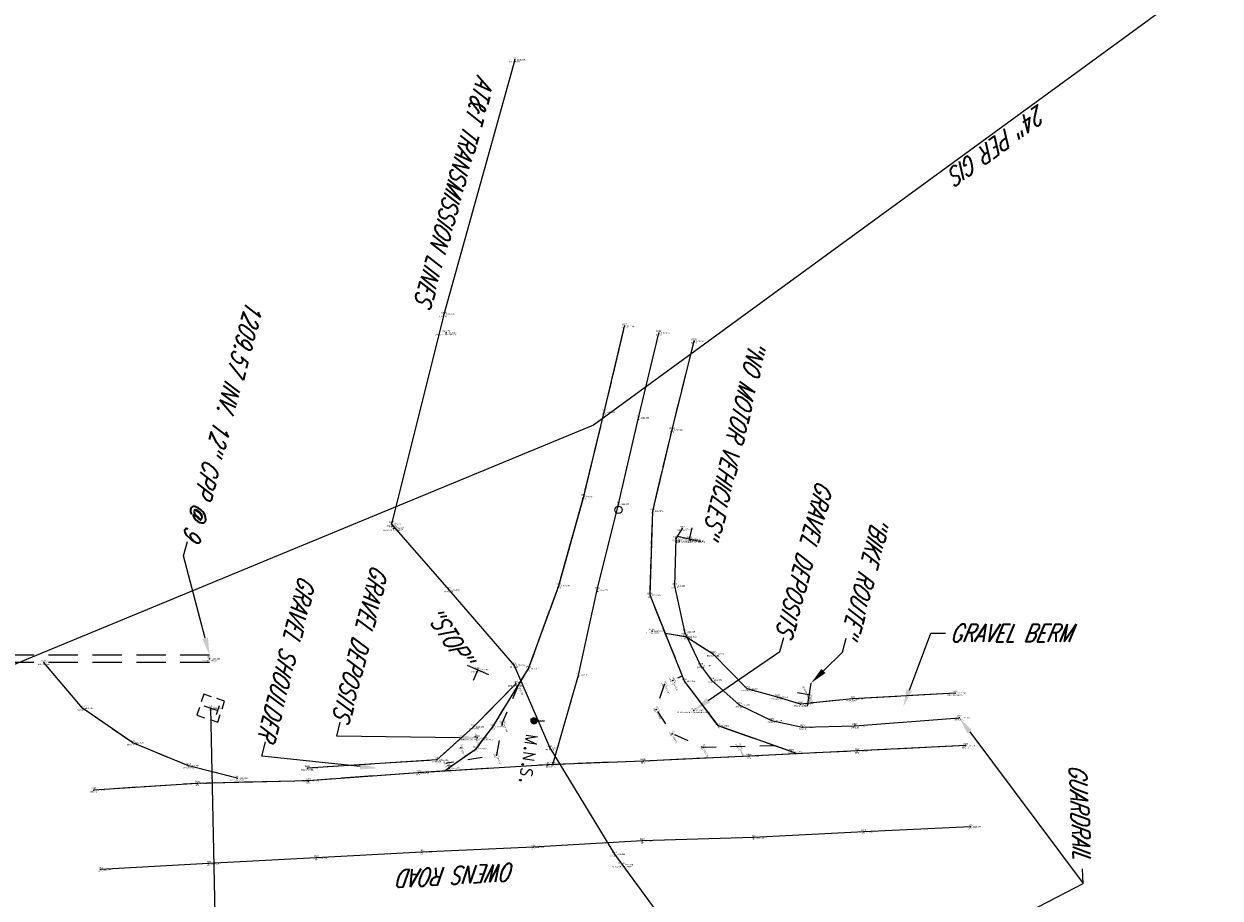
# Model space of a CAD drawing. Extents: x 0 to 213038, y 0 to 462006.
# Tile 68 of 106: x 168213 to 168376, y 437851 to 437970. Entities that reach past the tile are written whole.
import ezdxf
from ezdxf import colors
from ezdxf.entities.mleader import LeaderData, LeaderLine
from ezdxf.enums import TextEntityAlignment as Align
from ezdxf.math import Vec2, Vec3

# ---------------------------------------------------------------- set-up
doc = ezdxf.new("R2010")
doc.units = 0
doc.header["$LTSCALE"] = 20
doc.header["$MEASUREMENT"] = 0
for name, pattern in [('DR_X_STM (no text)', [0.3, 0.2, -0.1]), ('PV_X_DRIVE', [0.25, 0.175, -0.075]), ('PV_X_EP', [0.27, 0.22, -0.05]), ('PV_X_Shoulder', [0.4, 0.3, -0.1]), ('X_Existing 3', [0.2, 0.1, -0.1])]:
    doc.linetypes.add(name, pattern=pattern)
doc.layers.get('0').update_dxf_attribs({"linetype": 'CONTINUOUS'})
for name, color, linetype in [('DR_X_STM', 124, 'DR_X_STM (no text)'), ('DR_X_TEXT', 2, 'CONTINUOUS'), ('DT_X_BREAK_LINE', 4, 'CONTINUOUS'), ('DV_X_TEXT', 2, 'CONTINUOUS'), ('PNTDESC', 3, 'CONTINUOUS'), ('PNTELEV', 5, 'CONTINUOUS'), ('PNTNO', 7, 'CONTINUOUS'), ('PNTS', 3, 'CONTINUOUS'), ('PNTS_DTU-4-30-2025', 1, 'CONTINUOUS'), ('PNTS_DTU-7-22-2025', 1, 'CONTINUOUS'), ('PV_X_DRIVE', 11, 'PV_X_DRIVE'), ('PV_X_EOP', 240, 'PV_X_EP'), ('PV_X_SHOULDER', 33, 'PV_X_Shoulder'), ('PV_X_TEXT', 2, 'CONTINUOUS'), ('RD_X_BLOCKS', 1, 'CONTINUOUS'), ('RD_X_GRAIL', 77, 'RD_X_GUARDRAIL'), ('RD_X_MISC', 1, 'X_Existing 3'), ('RD_X_TEXT', 2, 'CONTINUOUS'), ('SN_X_BLOCKS', 94, 'CONTINUOUS'), ('SN_X_TEXT', 2, 'CONTINUOUS'), ('SV_P_BLOCKS', 50, 'CONTINUOUS'), ('SV_X_CENTER_PAVT', 2, 'CONTINUOUS'), ('UT_X_FOC_PER PLAN', 33, 'UT_X_FO'), ('UT_X_TELE', 32, 'UT_X_TELEPHONE'), ('UT_X_TELE_BLOCKS', 32, 'CONTINUOUS'), ('UT_X_TELE_TEXT', 32, 'CONTINUOUS'), ('UT_X_WATER_RAW', 150, 'UT_X_RAW_WATER'), ('UT_X_WATER_TEXT', 150, 'CONTINUOUS')]:
    doc.layers.add(name, color=color, linetype=linetype)
doc.styles.add('LINETYPE', font='romans.shx', dxfattribs={"width": 0.9})
doc.styles.add('PTXT', font='TXT')
doc.styles.add('romans', font='romans.shx', dxfattribs={"width": 0.75, "oblique": 22.5})
doc.linetypes.add('RD_X_GUARDRAIL', pattern='A,0.1562,-0.05,["o",LINETYPE,S=0.075,R=0,X=-0.059,Y=0],0', length=0.2062)
doc.linetypes.add('UT_X_FO', pattern='A,0.3,-0.13,0.3,-0.13,0.3,-0.13,0.3,-0.13,0.3,["F0",LINETYPE,S=0.1,R=0,X=0.032,Y=-0.05],-0.26', length=2.28)
doc.linetypes.add('UT_X_FOC', pattern='A,0.4,-0.13,0.4,-0.13,0.4,-0.13,0.4,-0.13,0.4,-0.13,0.4,["FOC",LINETYPE,S=0.1,R=0,X=0.06,Y=-0.05],-0.4', length=3.45)
doc.linetypes.add('UT_X_RAW_WATER', pattern='A,0.25,-0.15,0.25,-0.15,0.25,-0.15,0.25,-0.15,0.25,["RW",LINETYPE,S=0.12,R=0,X=0.043,Y=-0.06],-0.35', length=2.2)
doc.linetypes.add('UT_X_TELEPHONE', pattern='A,0.3,-0.13,0.3,-0.13,0.3,-0.13,0.3,-0.13,0.3,["T",LINETYPE,S=0.1,R=0,X=0.062,Y=-0.05],-0.2', length=2.22)

# ---------------------------------------------------------------- blocks, each defined once
blk = doc.blocks.new('SRVPNO1')
at = {"layer": 'PNTDESC', "style": 'PTXT'}
blk.add_attdef('DESC2', text='', height=1, dxfattribs=at).set_placement((0, -1.75), align=Align.CENTER)
at = {"layer": 'PNTELEV', "style": 'PTXT'}
blk.add_attdef('ELEV2', (1.5, -0.5), '', height=1, dxfattribs=at)
at = {"layer": 'PNTNO', "style": 'PTXT'}
blk.add_attdef('PT#', text='', height=1, dxfattribs=at).set_placement((0, 0.75), align=Align.CENTER)
blk = doc.blocks.new('MNAILS')
h = blk.add_hatch(color=256)
edge = h.paths.add_edge_path()
edge.add_arc((0, 0), 0.0249, 0, 360)
at = {"flags": 128}
for points in [[(0.1045, -0.04), (0.1045, 0.04), (0.1299, -0.04), (0.1541, 0.04), (0.1541, -0.04)], [(0.223, -0.04), (0.223, 0.04), (0.2644, -0.04), (0.2644, 0.04)], [(0.3718, 0.0343), (0.3707, 0.0356), (0.3691, 0.0368), (0.3641, 0.0387), (0.358, 0.04), (0.3536, 0.04), (0.352, 0.04), (0.3448, 0.0381), (0.3388, 0.0343), (0.3349, 0.0293), (0.3338, 0.0242), (0.3338, 0.0204), (0.3349, 0.0154), (0.3393, 0.011), (0.3696, -0.0079), (0.3724, -0.0104), (0.3735, -0.0129), (0.3746, -0.0167), (0.3746, -0.0205), (0.374, -0.0243), (0.3735, -0.0268), (0.3724, -0.03), (0.3713, -0.0325), (0.3702, -0.0344), (0.3685, -0.0362), (0.3669, -0.0375), (0.3647, -0.0388), (0.363, -0.0394), (0.358, -0.04), (0.3503, -0.04), (0.3454, -0.0388), (0.3382, -0.0344), (0.3338, -0.0306)], [(0.1927, -0.0293), (0.1955, -0.0293), (0.1971, -0.0306), (0.1988, -0.0331), (0.1988, -0.0362), (0.1971, -0.0388), (0.1955, -0.04), (0.1927, -0.04), (0.1911, -0.0388), (0.1894, -0.0362), (0.1894, -0.0331), (0.1911, -0.0306), (0.1927, -0.0293)], [(0.3035, -0.0293), (0.3062, -0.0293), (0.3079, -0.0306), (0.3095, -0.0331), (0.3095, -0.0362), (0.3079, -0.0388), (0.3062, -0.04), (0.3035, -0.04), (0.3018, -0.0388), (0.3002, -0.0362), (0.3002, -0.0331), (0.3018, -0.0306), (0.3035, -0.0293)], [(0.4126, -0.0293), (0.4154, -0.0293), (0.417, -0.0306), (0.4187, -0.0331), (0.4187, -0.0362), (0.417, -0.0388), (0.4154, -0.04), (0.4126, -0.04), (0.411, -0.0388), (0.4093, -0.0362), (0.4093, -0.0331), (0.411, -0.0306), (0.4126, -0.0293)]]:
    blk.add_lwpolyline(points, dxfattribs=at)
blk = doc.blocks.new('SGN1P')
for p, q in [((0, 0), (-0.08, 0)), ((0, 0.08), (0, -0.08))]:
    blk.add_line(p, q)
blk = doc.blocks.new('TPED')
for p, q in [((-0.0325, 0.05), (0.0325, 0.05)), ((0, -0.05), (0, 0.05))]:
    blk.add_line(p, q)
at = {"flags": 128}
for points in [[(-0.02, 0.075), (-0.075, 0.075), (-0.075, 0.02)], [(0.075, 0.02), (0.075, 0.075), (0.02, 0.075)], [(-0.075, -0.02), (-0.075, -0.075), (-0.02, -0.075)], [(0.02, -0.075), (0.075, -0.075), (0.075, -0.02)]]:
    blk.add_lwpolyline(points, dxfattribs=at)
blk.add_point((0, 0))

msp = doc.modelspace()

# ---------------------------------------------------------------- linework, layer by layer
at = {"layer": 'DR_X_STM', "elevation": 1209.57}
for points in [[(168238.25, 437884.1), (168189.73, 437884.1)], [(168238.25, 437883.1), (168189.73, 437883.1)]]:
    msp.add_lwpolyline(points, dxfattribs=at)
at = {"layer": 'DT_X_BREAK_LINE'}
for points in [[(168271, 437868.74, 1211.99), (168274.66, 437871.32, 1212.02), (168276.95, 437874.33, 1212.08), (168281.85, 437882.26, 1212.32), (168285.97, 437893.6, 1212.5), (168289.38, 437905.77, 1212.59), (168292.17, 437917.3, 1212.66), (168294.97, 437929.05, 1212.66)], [(168271, 437868.74, 1211.99), (168274.66, 437871.32, 1212.02), (168276.95, 437874.33, 1212.08), (168281.85, 437882.26, 1212.32), (168285.97, 437893.6, 1212.5), (168289.38, 437905.77, 1212.59), (168292.17, 437917.3, 1212.66), (168294.97, 437929.05, 1212.66)], [(168317.74, 437870.92, 1213.06), (168307.78, 437874.44, 1212.51), (168303.17, 437880.54, 1212.31), (168298.44, 437892.28, 1212.33), (168298.81, 437903.79, 1212.37), (168301.45, 437914.88, 1212.34), (168304.46, 437927, 1212.37)], [(168317.74, 437870.92, 1213.06), (168307.78, 437874.44, 1212.51), (168303.17, 437880.54, 1212.31), (168298.44, 437892.28, 1212.33), (168298.81, 437903.79, 1212.37), (168301.45, 437914.88, 1212.34), (168304.46, 437927, 1212.37)], [(168340.15, 437878.92, 1213.15), (168326.12, 437878.14, 1212.8), (168318.99, 437877.42, 1212.48), (168315.85, 437878.35, 1212.3), (168311.7, 437879.49, 1212.25), (168307.06, 437884.26, 1211.61), (168303.32, 437886.6, 1211.99), (168300.54, 437887.07, 1212.22)], [(168340.15, 437878.92, 1213.15), (168326.12, 437878.14, 1212.8), (168318.99, 437877.42, 1212.48), (168315.85, 437878.35, 1212.3), (168311.7, 437879.49, 1212.25), (168307.06, 437884.26, 1211.61), (168303.32, 437886.6, 1211.99), (168300.54, 437887.07, 1212.22)], [(168242.02, 437867.29, 1211.69), (168235.38, 437868.99, 1211.7), (168227.75, 437872.12, 1211.71), (168220.9, 437876.85, 1211.79), (168215.58, 437883.11, 1212)], [(168242.02, 437867.29, 1211.69), (168235.38, 437868.99, 1211.7), (168227.75, 437872.12, 1211.71), (168220.9, 437876.85, 1211.79), (168215.58, 437883.11, 1212)], [(168280.11, 437880.17, 1212.24), (168274.3, 437874.3, 1212.35), (168269.3, 437869.79, 1212.12), (168251.61, 437868.68, 1211.6)], [(168280.11, 437880.17, 1212.24), (168274.3, 437874.3, 1212.35), (168269.3, 437869.79, 1212.12), (168251.61, 437868.68, 1211.6)], [(168341.56, 437871.74, 1213.78), (168326.74, 437871.01, 1213.37), (168311.96, 437870.31, 1212.89), (168297.49, 437869.63, 1212.54), (168284.48, 437869.13, 1212.33), (168266.75, 437868.03, 1211.88), (168251.77, 437866.95, 1211.74), (168236.57, 437866.58, 1211.61), (168222.42, 437865.67, 1211.74)], [(168341.56, 437871.74, 1213.78), (168326.74, 437871.01, 1213.37), (168311.96, 437870.31, 1212.89), (168297.49, 437869.63, 1212.54), (168284.48, 437869.13, 1212.33), (168266.75, 437868.03, 1211.88), (168251.77, 437866.95, 1211.74), (168236.57, 437866.58, 1211.61), (168222.42, 437865.67, 1211.74)]]:
    msp.add_polyline3d(points, dxfattribs=at)
at = {"layer": 'PNTS'}
for p in [(168270.6, 437928.14, 1208.81), (168263.37, 437901.42, 1209.53), (168294.67, 437855.46, 1212.54)]:
    msp.add_point(p, dxfattribs=at)
at = {"layer": 'PNTS_DTU-4-30-2025'}
for p in [(168279.96, 437965.46, 1208.4), (168270.28, 437930.67, 1208.74), (168294.97, 437929.05, 1212.66), (168299.63, 437928.13, 1212.55), (168304.46, 437927, 1212.37), (168292.17, 437917.3, 1212.66), (168296.86, 437916.53, 1212.55), (168301.45, 437914.88, 1212.34), (168289.38, 437905.77, 1212.59), (168294.13, 437904.74, 1212.5), (168298.81, 437903.79, 1212.37), (168263.13, 437902.02, 1209.46), (168302.84, 437901.4, 1210.92), (168301.99, 437900.05, 1211.48), (168303.82, 437899.94, 1210.61), (168303.92, 437899.78, 1210.78), (168270.95, 437893.02, 1209.45), (168285.97, 437893.6, 1212.5), (168291.23, 437893.02, 1212.49), (168301.8, 437893.57, 1211.88), (168298.44, 437892.28, 1212.33), (168298.72, 437887.38, 1212.37), (168303.15, 437887.29, 1212.07), (168303.32, 437886.6, 1211.99), (168215.58, 437883.11, 1212), (168238.25, 437883.6, 1209.57), (168279.86, 437882.71, 1212.27), (168305.35, 437882.67, 1212.2), (168307.06, 437884.26, 1211.61), (168274.92, 437882.11, 1212.06), (168281.85, 437882.26, 1212.32), (168288.66, 437881.38, 1212.44), (168280.11, 437880.17, 1212.24), (168303.17, 437880.54, 1212.31), (168306.86, 437880.69, 1212.38), (168311.7, 437879.49, 1212.25), (168315.85, 437878.35, 1212.3), (168326.12, 437878.14, 1212.8), (168340.15, 437878.92, 1213.15), (168220.9, 437876.85, 1211.79), (168238.41, 437876.86, 1210.11), (168304.41, 437876.55, 1212.88), (168310.63, 437877.3, 1212.61), (168318.99, 437877.42, 1212.48), (168282.58, 437875.12, 1212.29), (168282.59, 437875.14, 1212.32), (168282.59, 437875.11, 1212.31), (168282.6, 437875.08, 1212.32), (168315.04, 437875.16, 1212.8), (168340.69, 437875.56, 1213.59), (168274.3, 437874.3, 1212.35), (168276.95, 437874.33, 1212.08), (168307.78, 437874.44, 1212.51), (168319.29, 437874.25, 1212.98), (168326.44, 437874.43, 1213.28), (168227.75, 437872.12, 1211.71), (168274.66, 437871.32, 1212.02), (168274.83, 437872.8, 1212.42), (168284.74, 437871.42, 1212.32), (168341.56, 437871.74, 1213.78), (168269.3, 437869.79, 1212.12), (168297.49, 437869.63, 1212.54), (168311.96, 437870.31, 1212.89), (168317.74, 437870.92, 1213.06), (168326.74, 437871.01, 1213.37), (168235.38, 437868.99, 1211.7), (168251.61, 437868.68, 1211.6), (168266.75, 437868.03, 1211.88), (168271, 437868.74, 1211.99), (168284.48, 437869.13, 1212.33), (168285.16, 437869.14, 1212.35), (168236.57, 437866.58, 1211.61), (168242.02, 437867.29, 1211.69), (168251.77, 437866.95, 1211.74), (168222.42, 437865.67, 1211.74), (168327.64, 437859.97, 1213.53), (168342.23, 437860.65, 1214), (168297.38, 437858.71, 1212.54), (168312.58, 437859.18, 1213.03), (168267.26, 437857.19, 1211.95), (168282.46, 437857.87, 1212.29), (168293.6, 437856.91, 1212.51), (168238.09, 437855.63, 1211.69), (168252.83, 437856.41, 1211.76), (168223.34, 437854.82, 1211.78)]:
    msp.add_point(p, dxfattribs=at)
at = {"layer": 'PNTS_DTU-7-22-2025'}
for p in [(168280.44, 437879.97, 1212.21), (168300.41, 437880.1, 1212.46), (168301.54, 437880.64, 1212.48), (168320.17, 437878.7, 1212.48), (168299.29, 437876.69, 1212.51), (168278.3, 437874.95, 1212.16), (168274.53, 437872.94, 1212.52), (168301.48, 437873.37, 1212.7), (168272.59, 437871.45, 1212.37), (168305.71, 437871.49, 1212.74), (168310.64, 437871.61, 1212.92), (168277.46, 437870.45, 1212.12), (168270.66, 437869.35, 1212.01)]:
    msp.add_point(p, dxfattribs=at)
at = {"layer": 'PV_X_DRIVE', "flags": 128}
msp.add_lwpolyline([(168242.02, 437867.29), (168235.38, 437868.99), (168227.75, 437872.12), (168220.9, 437876.85), (168215.58, 437883.11)], dxfattribs=at)
msp.add_lwpolyline([(168242.02, 437867.29), (168235.38, 437868.99), (168227.75, 437872.12), (168220.9, 437876.85), (168215.58, 437883.11)], dxfattribs=at)
at = {"layer": 'PV_X_EOP', "flags": 128}
for points in [[(168270.31, 437868.25), (168274.66, 437871.32), (168276.95, 437874.33), (168281.85, 437882.26), (168285.97, 437893.6), (168289.38, 437905.77), (168292.17, 437917.3), (168294.97, 437929.05)], [(168271, 437868.74), (168274.66, 437871.32), (168276.95, 437874.33), (168281.85, 437882.26), (168285.97, 437893.6), (168289.38, 437905.77), (168292.17, 437917.3), (168294.97, 437929.05)], [(168317.74, 437870.92), (168307.78, 437874.44), (168303.17, 437880.54), (168298.44, 437892.28), (168298.81, 437903.79), (168301.45, 437914.88), (168304.46, 437927)], [(168318.59, 437870.62), (168307.78, 437874.44), (168303.17, 437880.54), (168298.44, 437892.28), (168298.81, 437903.79), (168301.45, 437914.88), (168304.46, 437927)], [(168341.56, 437871.74), (168326.74, 437871.01), (168311.96, 437870.31), (168297.49, 437869.63), (168284.48, 437869.13), (168266.75, 437868.03), (168251.77, 437866.95), (168236.57, 437866.58), (168222.42, 437865.67)], [(168341.56, 437871.74), (168326.74, 437871.01), (168311.96, 437870.31), (168297.49, 437869.63), (168284.48, 437869.13), (168266.75, 437868.03), (168251.77, 437866.95), (168236.57, 437866.58), (168222.42, 437865.67)]]:
    msp.add_lwpolyline(points, dxfattribs=at)
at = {"layer": 'PV_X_SHOULDER', "flags": 128}
for points in [[(168340.15, 437878.92), (168326.12, 437878.14), (168318.99, 437877.42), (168315.85, 437878.35), (168311.7, 437879.49), (168307.06, 437884.26), (168303.32, 437886.6), (168300.54, 437887.07)], [(168340.15, 437878.92), (168326.12, 437878.14), (168318.99, 437877.42), (168315.85, 437878.35), (168311.7, 437879.49), (168307.06, 437884.26), (168303.32, 437886.6), (168300.54, 437887.07)], [(168280.11, 437880.17), (168274.3, 437874.3), (168269.3, 437869.79), (168251.61, 437868.68)], [(168280.11, 437880.17), (168274.3, 437874.3), (168269.3, 437869.79), (168251.61, 437868.68)]]:
    msp.add_lwpolyline(points, dxfattribs=at)
at = {"layer": 'RD_X_BLOCKS'}
msp.add_circle((168294.13, 437903.96, 1212.5), 0.5, dxfattribs=at)
at = {"layer": 'RD_X_GRAIL', "flags": 128}
msp.add_lwpolyline([(168302.84, 437901.4), (168301.99, 437900.05), (168301.8, 437893.57), (168303.15, 437887.29), (168305.35, 437882.67), (168306.86, 437880.69), (168310.63, 437877.3), (168315.04, 437875.16), (168319.29, 437874.25), (168326.44, 437874.43), (168340.69, 437875.56)], dxfattribs=at)
at = {"layer": 'RD_X_MISC', "flags": 128}
for points in [[(168315.46, 437871.73), (168305.71, 437871.49), (168301.48, 437873.37), (168299.29, 437876.69), (168300.41, 437880.1), (168302.87, 437881.28)], [(168280.44, 437879.97), (168278.3, 437874.95), (168277.46, 437870.45), (168270.66, 437869.35)]]:
    msp.add_lwpolyline(points, dxfattribs=at)
at = {"layer": 'SV_X_CENTER_PAVT'}
for points in [[(168285.16, 437869.14, 1212.35), (168288.66, 437881.38, 1212.44), (168291.23, 437893.02, 1212.49), (168294.13, 437904.74, 1212.5), (168296.86, 437916.53, 1212.55), (168299.63, 437928.13, 1212.55)], [(168285.16, 437869.14, 1212.35), (168288.66, 437881.38, 1212.44), (168291.23, 437893.02, 1212.49), (168294.13, 437904.74, 1212.5), (168296.86, 437916.53, 1212.55), (168299.63, 437928.13, 1212.55)], [(168342.23, 437860.65, 1214), (168327.64, 437859.97, 1213.53), (168312.58, 437859.18, 1213.03), (168297.38, 437858.71, 1212.54), (168282.46, 437857.87, 1212.29), (168267.26, 437857.19, 1211.95), (168252.83, 437856.41, 1211.76), (168238.09, 437855.63, 1211.69), (168223.34, 437854.82, 1211.78)], [(168342.23, 437860.65, 1214), (168327.64, 437859.97, 1213.53), (168312.58, 437859.18, 1213.03), (168297.38, 437858.71, 1212.54), (168282.46, 437857.87, 1212.29), (168267.26, 437857.19, 1211.95), (168252.83, 437856.41, 1211.76), (168238.09, 437855.63, 1211.69), (168223.34, 437854.82, 1211.78)]]:
    msp.add_polyline3d(points, dxfattribs=at)
at = {"layer": 'UT_X_FOC_PER PLAN', "flags": 128}
msp.add_lwpolyline([(168336.25, 437847.17), (168298.18, 437845.99), (168283.25, 437833.21), (168279.9, 437820.88), (168279.95, 437817.07), (168249.48, 437816.42), (168249.48, 437816.42), (168249.48, 437816.42), (168239.71, 437816.21), (168238.41, 437876.86)], dxfattribs=at)
at = {"layer": 'UT_X_TELE', "linetype": 'UT_X_FOC', "flags": 128}
msp.add_lwpolyline([(168279.96, 437965.46), (168270.28, 437930.67), (168263.13, 437902.02), (168270.95, 437893.02), (168279.86, 437882.71), (168284.74, 437871.42), (168293.6, 437856.91), (168304.37, 437842.18), (168312.34, 437826.45)], dxfattribs=at)
at = {"layer": 'UT_X_WATER_RAW', "ltscale": 0.8, "flags": 128}
msp.add_lwpolyline([(168423.14, 438012.22), (168290.72, 437915.55), (168211.9, 437882.95), (168156.61, 437859.41)], dxfattribs=at)

# ---------------------------------------------------------------- block references
at = {"layer": 'PNTS', "xscale": 0.2, "yscale": 0.2, "zscale": 0.2}
for p, values in [((168270.6, 437928.14, 1208.81), {'PT#': 'KM1179', 'ELEV2': '1208.807', 'DESC2': 'UFOC ^ 2-"ATT-TRANS",'}), ((168263.37, 437901.42, 1209.53), {'PT#': 'KM1178', 'ELEV2': '1209.527', 'DESC2': 'UFOC-"ATT-TRANS",'}), ((168294.67, 437855.46, 1212.54), {'PT#': 'KM1177', 'ELEV2': '1212.538', 'DESC2': 'UFOC-"ATT-TRANS",'})]:
    msp.add_blockref('SRVPNO1', p, dxfattribs=at).add_auto_attribs(values)
at = {"layer": 'PNTS_DTU-4-30-2025', "xscale": 0.2, "yscale": 0.2, "zscale": 0.2}
for p, values in [((168279.96, 437965.46, 1208.4), {'PT#': 'D325', 'ELEV2': '1208.396', 'DESC2': 'FO ^ 1-AT&T'}), ((168270.28, 437930.67, 1208.74), {'PT#': 'D326', 'ELEV2': '1208.743', 'DESC2': 'FO-AT&T'}), ((168294.97, 437929.05, 1212.66), {'PT#': 'D957', 'ELEV2': '1212.657', 'DESC2': 'EP1 ^ 2'}), ((168299.63, 437928.13, 1212.55), {'PT#': 'D958', 'ELEV2': '1212.553', 'DESC2': 'CP ^ 2'}), ((168304.46, 437927, 1212.37), {'PT#': 'D959', 'ELEV2': '1212.372', 'DESC2': 'EP2 ^ 2'}), ((168292.17, 437917.3, 1212.66), {'PT#': 'D956', 'ELEV2': '1212.661', 'DESC2': 'EP1'}), ((168296.86, 437916.53, 1212.55), {'PT#': 'D955', 'ELEV2': '1212.552', 'DESC2': 'CP'}), ((168301.45, 437914.88, 1212.34), {'PT#': 'D954', 'ELEV2': '1212.343', 'DESC2': 'EP2'}), ((168289.38, 437905.77, 1212.59), {'PT#': 'D951', 'ELEV2': '1212.594', 'DESC2': 'EP1'}), ((168294.13, 437904.74, 1212.5), {'PT#': 'D952', 'ELEV2': '1212.503', 'DESC2': 'CP'}), ((168298.81, 437903.79, 1212.37), {'PT#': 'D953', 'ELEV2': '1212.374', 'DESC2': 'EP2'}), ((168263.13, 437902.02, 1209.46), {'PT#': 'D327', 'ELEV2': '1209.457', 'DESC2': 'FO-AT&T'}), ((168302.84, 437901.4, 1210.92), {'PT#': 'D862', 'ELEV2': '1210.925', 'DESC2': 'GRAILR ^ 2'}), ((168301.99, 437900.05, 1211.48), {'PT#': 'D861', 'ELEV2': '1211.481', 'DESC2': 'GRAILR'}), ((168303.82, 437899.94, 1210.61), {'PT#': 'D863', 'ELEV2': '1210.612', 'DESC2': 'SIGNPB-NO MOTOR VEHICLES'}), ((168303.92, 437899.78, 1210.78), {'PT#': 'V124', 'ELEV2': '1210.775', 'DESC2': 'SIGNPB-NO MOTOR VEHICLES'}), ((168270.95, 437893.02, 1209.45), {'PT#': 'D328', 'ELEV2': '1209.453', 'DESC2': 'FO-AT&T'}), ((168285.97, 437893.6, 1212.5), {'PT#': 'D950', 'ELEV2': '1212.500', 'DESC2': 'EP1'}), ((168291.23, 437893.02, 1212.49), {'PT#': 'D949', 'ELEV2': '1212.495', 'DESC2': 'CP'}), ((168298.44, 437892.28, 1212.33), {'PT#': 'D948', 'ELEV2': '1212.325', 'DESC2': 'EP2'}), ((168301.8, 437893.57, 1211.88), {'PT#': 'D860', 'ELEV2': '1211.882', 'DESC2': 'GRAILR'}), ((168298.72, 437887.38, 1212.37), {'PT#': 'D865', 'ELEV2': '1212.374', 'DESC2': 'EB2 ^ 2-GRAVEL'}), ((168303.15, 437887.29, 1212.07), {'PT#': 'D859', 'ELEV2': '1212.065', 'DESC2': 'GRAILR'}), ((168303.32, 437886.6, 1211.99), {'PT#': 'D864', 'ELEV2': '1211.990', 'DESC2': 'EB2-GRAVEL'}), ((168307.06, 437884.26, 1211.61), {'PT#': 'D857', 'ELEV2': '1211.609', 'DESC2': 'EB2-GRAVEL'}), ((168215.58, 437883.11, 1212), {'PT#': 'D912', 'ELEV2': '1212.003', 'DESC2': 'DR-GRAVEL'}), ((168238.25, 437883.6, 1209.57), {'PT#': 'D914', 'ELEV2': '1209.568', 'DESC2': 'PIO-12"CPP@9'}), ((168279.86, 437882.71, 1212.27), {'PT#': 'D329', 'ELEV2': '1212.269', 'DESC2': 'FO-AT&T'}), ((168305.35, 437882.67, 1212.2), {'PT#': 'D858', 'ELEV2': '1212.204', 'DESC2': 'GRAILR'}), ((168274.92, 437882.11, 1212.06), {'PT#': 'V123', 'ELEV2': '1212.056', 'DESC2': 'SIGNPB-STOP'}), ((168281.85, 437882.26, 1212.32), {'PT#': 'D946', 'ELEV2': '1212.318', 'DESC2': 'EP1'}), ((168288.66, 437881.38, 1212.44), {'PT#': 'D947', 'ELEV2': '1212.444', 'DESC2': 'CP'}), ((168306.86, 437880.69, 1212.38), {'PT#': 'D856', 'ELEV2': '1212.378', 'DESC2': 'GRAILR'}), ((168280.11, 437880.17, 1212.24), {'PT#': 'D895', 'ELEV2': '1212.245', 'DESC2': 'EB2 ^ 1-GRAVEL'}), ((168303.17, 437880.54, 1212.31), {'PT#': 'D941', 'ELEV2': '1212.314', 'DESC2': 'EP2'}), ((168311.7, 437879.49, 1212.25), {'PT#': 'D854', 'ELEV2': '1212.253', 'DESC2': 'EB2-GRAVEL'}), ((168315.85, 437878.35, 1212.3), {'PT#': 'D853', 'ELEV2': '1212.301', 'DESC2': 'EB2-GRAVEL'}), ((168318.99, 437877.42, 1212.48), {'PT#': 'D850', 'ELEV2': '1212.482', 'DESC2': 'EB2-GRAVEL'}), ((168326.12, 437878.14, 1212.8), {'PT#': 'D849', 'ELEV2': '1212.798', 'DESC2': 'EB2-GRAVEL'}), ((168340.15, 437878.92, 1213.15), {'PT#': 'D836', 'ELEV2': '1213.153', 'DESC2': 'EB2 ^ 1-GRAVEL'}), ((168220.9, 437876.85, 1211.79), {'PT#': 'D911', 'ELEV2': '1211.794', 'DESC2': 'DR-GRAVEL'}), ((168238.41, 437876.86, 1210.11), {'PT#': 'D913', 'ELEV2': '1210.114', 'DESC2': 'TBOX'}), ((168304.41, 437876.55, 1212.88), {'PT#': 'D942', 'ELEV2': '1212.884', 'DESC2': 'MISC-LARGE GRAVEL DEPOSITS'}), ((168310.63, 437877.3, 1212.61), {'PT#': 'D855', 'ELEV2': '1212.606', 'DESC2': 'GRAILR'}), ((168274.3, 437874.3, 1212.35), {'PT#': 'D896', 'ELEV2': '1212.350', 'DESC2': 'EB2-GRAVEL'}), ((168276.95, 437874.33, 1212.08), {'PT#': 'D945', 'ELEV2': '1212.083', 'DESC2': 'EP1'}), ((168282.6, 437875.08, 1212.32), {'PT#': 'VRS9A__', 'ELEV2': '1212.320', 'DESC2': 'MAGS'}), ((168282.59, 437875.14, 1212.32), {'PT#': 'VRS9A_', 'ELEV2': '1212.319', 'DESC2': 'MAGS'}), ((168282.58, 437875.12, 1212.29), {'PT#': 'VRS9A', 'ELEV2': '1212.292', 'DESC2': 'MAGS'}), ((168282.59, 437875.11, 1212.31), {'PT#': 'CNPT9', 'ELEV2': '1212.306', 'DESC2': 'mags'}), ((168307.78, 437874.44, 1212.51), {'PT#': 'D940', 'ELEV2': '1212.508', 'DESC2': 'EP2'}), ((168315.04, 437875.16, 1212.8), {'PT#': 'D852', 'ELEV2': '1212.796', 'DESC2': 'GRAILR'}), ((168319.29, 437874.25, 1212.98), {'PT#': 'D851', 'ELEV2': '1212.984', 'DESC2': 'GRAILR'}), ((168326.44, 437874.43, 1213.28), {'PT#': 'D848', 'ELEV2': '1213.281', 'DESC2': 'GRAILR'}), ((168340.69, 437875.56, 1213.59), {'PT#': 'D837', 'ELEV2': '1213.587', 'DESC2': 'GRAILR ^ 1'}), ((168274.83, 437872.8, 1212.42), {'PT#': 'D943', 'ELEV2': '1212.421', 'DESC2': 'MISC-LARGE GRAVEL DEPOSITS'}), ((168227.75, 437872.12, 1211.71), {'PT#': 'D910', 'ELEV2': '1211.710', 'DESC2': 'DR-GRAVEL'}), ((168274.66, 437871.32, 1212.02), {'PT#': 'D944', 'ELEV2': '1212.020', 'DESC2': 'EP1'}), ((168284.74, 437871.42, 1212.32), {'PT#': 'D330', 'ELEV2': '1212.324', 'DESC2': 'FO-AT&T'}), ((168317.74, 437870.92, 1213.06), {'PT#': 'D939', 'ELEV2': '1213.056', 'DESC2': 'EP2 ^ 1'}), ((168326.74, 437871.01, 1213.37), {'PT#': 'D847', 'ELEV2': '1213.368', 'DESC2': 'EP2'}), ((168341.56, 437871.74, 1213.78), {'PT#': 'D838', 'ELEV2': '1213.781', 'DESC2': 'EP2 ^ 1'}), ((168269.3, 437869.79, 1212.12), {'PT#': 'D897', 'ELEV2': '1212.121', 'DESC2': 'EB2-GRAVEL'}), ((168297.49, 437869.63, 1212.54), {'PT#': 'D888', 'ELEV2': '1212.537', 'DESC2': 'EP2'}), ((168311.96, 437870.31, 1212.89), {'PT#': 'D866', 'ELEV2': '1212.888', 'DESC2': 'EP2'}), ((168235.38, 437868.99, 1211.7), {'PT#': 'D909', 'ELEV2': '1211.703', 'DESC2': 'DR-GRAVEL'}), ((168251.61, 437868.68, 1211.6), {'PT#': 'D898', 'ELEV2': '1211.595', 'DESC2': 'EB2-GRAVEL'}), ((168266.75, 437868.03, 1211.88), {'PT#': 'D894', 'ELEV2': '1211.883', 'DESC2': 'EP2'}), ((168271, 437868.74, 1211.99), {'PT#': 'D937', 'ELEV2': '1211.987', 'DESC2': 'EP1 ^ 1'}), ((168284.48, 437869.13, 1212.33), {'PT#': 'D889', 'ELEV2': '1212.326', 'DESC2': 'EP2'}), ((168285.16, 437869.14, 1212.35), {'PT#': 'D938', 'ELEV2': '1212.346', 'DESC2': 'CP ^ 1'}), ((168236.57, 437866.58, 1211.61), {'PT#': 'D906', 'ELEV2': '1211.609', 'DESC2': 'EP2'}), ((168242.02, 437867.29, 1211.69), {'PT#': 'D908', 'ELEV2': '1211.691', 'DESC2': 'DR ^ 1-GRAVEL'}), ((168251.77, 437866.95, 1211.74), {'PT#': 'D899', 'ELEV2': '1211.745', 'DESC2': 'EP2'}), ((168222.42, 437865.67, 1211.74), {'PT#': 'D907', 'ELEV2': '1211.736', 'DESC2': 'EP2 ^ 2'}), ((168327.64, 437859.97, 1213.53), {'PT#': 'D846', 'ELEV2': '1213.530', 'DESC2': 'CP'}), ((168342.23, 437860.65, 1214), {'PT#': 'D839', 'ELEV2': '1213.997', 'DESC2': 'CP ^ 1'}), ((168282.46, 437857.87, 1212.29), {'PT#': 'D890', 'ELEV2': '1212.291', 'DESC2': 'CP'}), ((168297.38, 437858.71, 1212.54), {'PT#': 'D887', 'ELEV2': '1212.535', 'DESC2': 'CP'}), ((168312.58, 437859.18, 1213.03), {'PT#': 'D867', 'ELEV2': '1213.025', 'DESC2': 'CP'}), ((168252.83, 437856.41, 1211.76), {'PT#': 'D900', 'ELEV2': '1211.762', 'DESC2': 'CP'}), ((168267.26, 437857.19, 1211.95), {'PT#': 'D893', 'ELEV2': '1211.950', 'DESC2': 'CP'}), ((168293.6, 437856.91, 1212.51), {'PT#': 'D331', 'ELEV2': '1212.514', 'DESC2': 'FO-AT&T'}), ((168223.34, 437854.82, 1211.78), {'PT#': 'D905', 'ELEV2': '1211.780', 'DESC2': 'CP ^ 2'}), ((168238.09, 437855.63, 1211.69), {'PT#': 'D904', 'ELEV2': '1211.690', 'DESC2': 'CP'})]:
    msp.add_blockref('SRVPNO1', p, dxfattribs=at).add_auto_attribs(values)
at = {"layer": 'PNTS_DTU-7-22-2025', "xscale": 0.2, "yscale": 0.2, "zscale": 0.2, "rotation": 294.3326920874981}
for p, values in [((168301.54, 437880.64, 1212.48), {'PT#': 'D1131', 'ELEV2': '1212.476', 'DESC2': 'LINE ^ 2'}), ((168280.44, 437879.97, 1212.21), {'PT#': 'D1132', 'ELEV2': '1212.206', 'DESC2': 'LINE ^ 1'}), ((168300.41, 437880.1, 1212.46), {'PT#': 'D1130', 'ELEV2': '1212.457', 'DESC2': 'LINE'}), ((168320.17, 437878.7, 1212.48), {'PT#': 'D1125', 'ELEV2': '1212.482', 'DESC2': 'SIGNPB-BIKEROUTE'}), ((168299.29, 437876.69, 1212.51), {'PT#': 'D1129', 'ELEV2': '1212.510', 'DESC2': 'LINE'}), ((168278.3, 437874.95, 1212.16), {'PT#': 'D1133', 'ELEV2': '1212.163', 'DESC2': 'LINE'}), ((168274.53, 437872.94, 1212.52), {'PT#': 'D1137', 'ELEV2': '1212.520', 'DESC2': 'X'}), ((168301.48, 437873.37, 1212.7), {'PT#': 'D1128', 'ELEV2': '1212.702', 'DESC2': 'LINE'}), ((168272.59, 437871.45, 1212.37), {'PT#': 'D1136', 'ELEV2': '1212.374', 'DESC2': 'X'}), ((168305.71, 437871.49, 1212.74), {'PT#': 'D1127', 'ELEV2': '1212.738', 'DESC2': 'LINE'}), ((168310.64, 437871.61, 1212.92), {'PT#': 'D1126', 'ELEV2': '1212.916', 'DESC2': 'LINE ^ 1'}), ((168270.66, 437869.35, 1212.01), {'PT#': 'D1135', 'ELEV2': '1212.005', 'DESC2': 'LINE ^ 2'}), ((168277.46, 437870.45, 1212.12), {'PT#': 'D1134', 'ELEV2': '1212.123', 'DESC2': 'LINE'})]:
    msp.add_blockref('SRVPNO1', p, dxfattribs=at).add_auto_attribs(values)
at = {"layer": 'SN_X_BLOCKS', "xscale": 20, "yscale": 20, "zscale": 20}
for p, rotation in [((168303.82, 437899.94, 1210.61), 257.0388672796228), ((168274.92, 437882.11, 1212.06), 66.67598064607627), ((168320.17, 437878.7, 1212.48), 350.5001015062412)]:
    msp.add_blockref('SGN1P', p, dxfattribs=dict(at, rotation=rotation))
at = {"layer": 'SV_P_BLOCKS', "xscale": 20, "yscale": 20, "zscale": 20, "rotation": 261.8877497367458}
msp.add_blockref('MNAILS', (168282.58, 437875.12, 1212.29), dxfattribs=at)
at = {"layer": 'UT_X_TELE_BLOCKS', "xscale": 20, "yscale": 20, "zscale": 20, "rotation": 251.7430279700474}
msp.add_blockref('TPED', (168238.41, 437876.86, 1210.11), dxfattribs=at)

# ---------------------------------------------------------------- texts
at = {"layer": 'DV_X_TEXT', "style": 'romans', "oblique": 22.5, "width": 0.75}
msp.add_text('OWENS ROAD', height=2.4, rotation=183.322, dxfattribs=at).set_placement((168280.04, 437855.69))
at = {"layer": 'SN_X_TEXT', "char_height": 2.4, "attachment_point": 1, "style": 'romans'}
for s, width, insert, rotation in [('"NO MOTOR VEHICLES"', 32.7294, (168314.52, 437926.95), 256.318), ('"STOP"', 10.1601, (168269.61, 437891.04), 303.4157)]:
    msp.add_mtext_dynamic_manual_height_columns(s, width=width, gutter_width=12, heights=[0], dxfattribs=dict(at, insert=insert, rotation=rotation))
at = {"layer": 'UT_X_TELE_TEXT', "insert": (168277.17, 437962.79), "char_height": 2.4, "attachment_point": 1, "rotation": 254.4565, "style": 'romans'}
msp.add_mtext_dynamic_manual_height_columns('\\pxt7;AT&T TRANSMISSION LINES', width=46.2981, gutter_width=12, heights=[0], dxfattribs=at)
at = {"layer": 'UT_X_WATER_TEXT', "style": 'romans', "oblique": 22.5, "width": 0.75}
msp.add_text('24" PER GIS', height=2.4, rotation=216.131, dxfattribs=at).set_placement((168351.56, 437959.47))

# ---------------------------------------------------------------- leaders
at = {"layer": 'DR_X_TEXT'}
ml = msp.add_multileader_mtext('Standard', dxfattribs=at)
ml.set_content('1209.57 INV. 12" CPP @ 9', color=256, style='romans')
ml.set_leader_properties(color=1, linetype='CONTINUOUS', lineweight=-1)
ml.build(insert=Vec2(0, 0))
ml.multileader.update_dxf_attribs({"text_right_attachment_type": 3, "dogleg_length": 0.1, "arrow_head_size": 2.4, "scale": 20})
ctx = ml.context
ctx.base_point, ctx.scale, ctx.char_height, ctx.arrow_head_size, ctx.landing_gap_size, ctx.plane_origin, ctx.plane_x_axis, ctx.plane_y_axis = Vec3(168245.97, 437938.01, 1209.57), 20, 2.4, 2.4, 0.6, Vec3(168220.72, 437893.73, 1209.57), Vec3(-0.258718, -0.965953), Vec3(0.965953, -0.258718)
ctx.right_attachment, ctx.text_align_type = 3, 2
notes = []
notes.append((ctx, [(0, (1, 1, 0), (168234.7, 437897.7, 1209.57), (0.258718, 0.965953), 2, [(0, [(168238.25, 437884.1, 1209.57)], 0, [])])]))
ctx.mtext.insert, ctx.mtext.text_direction, ctx.mtext.rotation, ctx.mtext.alignment, ctx.mtext.flow_direction = Vec3(168236.98, 437899.78, 1209.57), Vec3(-0.258718, -0.965953), 4.450694, 3, 5
at = {"layer": 'PV_X_TEXT'}
ml = msp.add_multileader_mtext('Standard', dxfattribs=at)
ml.set_content('GRAVEL DEPOSITS', color=256, style='romans')
ml.set_leader_properties(color=1, linetype='CONTINUOUS', lineweight=-1)
ml.build(insert=Vec2(0, 0))
ml.multileader.update_dxf_attribs({"text_right_attachment_type": 3, "dogleg_length": 0.1, "arrow_head_size": 2.4, "scale": 20})
ctx = ml.context
ctx.base_point, ctx.scale, ctx.char_height, ctx.arrow_head_size, ctx.landing_gap_size, ctx.plane_origin, ctx.plane_x_axis, ctx.plane_y_axis = Vec3(168323.28, 437911.06), 20, 2.4, 2.4, 0.6, Vec3(168323.24, 437875.01), Vec3(-0.258718, -0.965953), Vec3(0.965953, -0.258718)
ctx.right_attachment, ctx.text_align_type = 3, 2
notes.append((ctx, [(0, (1, 1, 0), (168316.19, 437884.6), (0.258718, 0.965953), 2, [(0, [(168304.41, 437876.55)], 0, [])])]))
ctx.mtext.insert, ctx.mtext.text_direction, ctx.mtext.rotation, ctx.mtext.width, ctx.mtext.alignment, ctx.mtext.flow_direction = Vec3(168318.02, 437886.8), Vec3(-0.258718, -0.965953), 4.450694, 36.5924, 3, 5
ml = msp.add_multileader_mtext('Standard', dxfattribs=at)
ml.set_content('GRAVEL DEPOSITS', color=256, style='romans')
ml.set_leader_properties(color=1, linetype='CONTINUOUS', lineweight=-1)
ml.build(insert=Vec2(0, 0))
ml.multileader.update_dxf_attribs({"text_right_attachment_type": 3, "dogleg_length": 0.1, "arrow_head_size": 2.4, "scale": 20})
ctx = ml.context
ctx.base_point, ctx.scale, ctx.char_height, ctx.arrow_head_size, ctx.landing_gap_size, ctx.plane_origin, ctx.plane_x_axis, ctx.plane_y_axis = Vec3(168262.4, 437899.56, 1212.42), 20, 2.4, 2.4, 0.6, Vec3(168256.24, 437871.3, 1212.42), Vec3(-0.2477, -0.968837), Vec3(0.968837, -0.2477)
ctx.right_attachment, ctx.text_align_type = 3, 2
notes.append((ctx, [(0, (1, 1, 0), (168255.62, 437873.02, 1212.42), (0.2477, 0.968837), 2, [(0, [(168274.83, 437872.8, 1212.42)], 0, [])])]))
ctx.mtext.insert, ctx.mtext.text_direction, ctx.mtext.rotation, ctx.mtext.width, ctx.mtext.alignment, ctx.mtext.flow_direction = Vec3(168257.43, 437875.24, 1212.42), Vec3(-0.2477, -0.968837), 4.462084, 24.8286, 3, 5
ml = msp.add_multileader_mtext('Standard', dxfattribs=at)
ml.set_content('GRAVEL BERM', color=256, style='romans')
ml.set_leader_properties(color=1, linetype='CONTINUOUS', lineweight=-1)
ml.build(insert=Vec2(0, 0))
ml.multileader.update_dxf_attribs({"text_right_attachment_type": 3, "dogleg_length": 0.1, "arrow_head_size": 2.4, "scale": 20})
ctx = ml.context
ctx.base_point, ctx.scale, ctx.char_height, ctx.arrow_head_size, ctx.landing_gap_size, ctx.plane_origin = Vec3(168338.8, 437887.12), 20, 2.4, 2.4, 0.6, Vec3(168323.64, 437879.99)
ctx.right_attachment = 3
notes.append((ctx, [(0, (1, 1, 0), (168336.8, 437887.12), (1, 0), 2, [(0, [(168333.05, 437877.09)], 0, [])])]))
ctx.mtext.insert, ctx.mtext.flow_direction = Vec3(168339.4, 437888.32), 5
ml = msp.add_multileader_mtext('Standard', dxfattribs=at)
ml.set_content('GUARDRAIL', color=256, style='romans')
ml.set_leader_properties(color=1, linetype='CONTINUOUS', lineweight=-1)
ml.build(insert=Vec2(0, 0))
ml.multileader.update_dxf_attribs({"text_right_attachment_type": 3, "dogleg_length": 0.1, "arrow_head_size": 2.4, "scale": 20})
ctx = ml.context
ctx.base_point, ctx.scale, ctx.char_height, ctx.arrow_head_size, ctx.landing_gap_size, ctx.plane_origin, ctx.plane_x_axis, ctx.plane_y_axis = Vec3(168356.85, 437869.76), 20, 2.4, 2.4, 0.6, Vec3(168355.97, 437877.78), Vec3(0.046596, -0.998914), Vec3(0.998914, 0.046596)
ctx.right_attachment = 3
notes.append((ctx, [(1, (1, 1, 0), (168357.64, 437852.92), (-0.046596, 0.998914), 2, [(0, [(168340.69, 437875.56)], 0, []), (1, [(168342.53, 437845.07)], 0, [])])]))
ctx.mtext.insert, ctx.mtext.text_direction, ctx.mtext.rotation, ctx.mtext.flow_direction = Vec3(168358.08, 437869.21), Vec3(0.046596, -0.998914), 4.759002, 5
at = {"layer": 'RD_X_TEXT'}
ml = msp.add_multileader_mtext('Standard', dxfattribs=at)
ml.set_content('GRAVEL SHOULDER', color=256, style='romans')
ml.set_leader_properties(color=1, linetype='CONTINUOUS', lineweight=-1)
ml.build(insert=Vec2(0, 0))
ml.multileader.update_dxf_attribs({"text_right_attachment_type": 3, "dogleg_length": 0.1, "arrow_head_size": 2.4, "scale": 20})
ctx = ml.context
ctx.base_point, ctx.scale, ctx.char_height, ctx.arrow_head_size, ctx.landing_gap_size, ctx.plane_origin, ctx.plane_x_axis, ctx.plane_y_axis = Vec3(168252.54, 437898.22), 20, 2.4, 2.4, 0.6, Vec3(168257.55, 437969.49), Vec3(-0.2477, -0.968837), Vec3(0.968837, -0.2477)
ctx.right_attachment, ctx.text_align_type = 3, 2
notes.append((ctx, [(1, (1, 1, 0), (168245.4, 437870.3), (0.2477, 0.968837), 2, [(0, [(168261.22, 437868.64)], 0, [])])]))
ctx.mtext.insert, ctx.mtext.text_direction, ctx.mtext.rotation, ctx.mtext.alignment, ctx.mtext.flow_direction = Vec3(168247.21, 437872.52), Vec3(-0.2477, -0.968837), 4.462084, 3, 5
at = {"layer": 'SN_X_TEXT'}
ml = msp.add_multileader_mtext('Standard', dxfattribs=at)
ml.set_content('"BIKE ROUTE"', color=256, style='romans')
ml.set_leader_properties(color=1, linetype='CONTINUOUS', lineweight=-1)
ml.build(insert=Vec2(0, 0))
ml.multileader.update_dxf_attribs({"text_right_attachment_type": 3, "dogleg_length": 0.1, "arrow_head_size": 2.4, "scale": 20})
ctx = ml.context
ctx.base_point, ctx.scale, ctx.char_height, ctx.arrow_head_size, ctx.landing_gap_size, ctx.plane_origin, ctx.plane_x_axis, ctx.plane_y_axis = Vec3(168330.77, 437905.26, 1212.48), 20, 2.4, 2.4, 0.6, Vec3(168320.44, 437880.27, 1212.48), Vec3(-0.258718, -0.965953), Vec3(0.965953, -0.258718)
ctx.right_attachment, ctx.text_align_type = 3, 2
notes.append((ctx, [(1, (1, 1, 0), (168324.74, 437884.51, 1212.48), (0.258718, 0.965953), 2, [(0, [(168320.44, 437880.27, 1212.48)], 0, [])])]))
ctx.mtext.insert, ctx.mtext.text_direction, ctx.mtext.rotation, ctx.mtext.alignment, ctx.mtext.flow_direction = Vec3(168327.01, 437886.59, 1212.48), Vec3(-0.258718, -0.965953), 4.450694, 3, 5
for ctx, leaders in notes:
    for number, flags, end, landing, length, lines in leaders:
        leader = LeaderData()
        leader.index, (leader.has_last_leader_line, leader.has_dogleg_vector, leader.attachment_direction) = number, flags
        leader.last_leader_point, leader.dogleg_vector, leader.dogleg_length = Vec3(end), Vec3(landing), length
        for number, points, colour, breaks in lines:
            line = LeaderLine()
            line.index, line.vertices, line.color, line.breaks = number, Vec3.list(points), colors.encode_raw_color(colour), breaks
            leader.lines.append(line)
        ctx.leaders.append(leader)

doc.saveas('drawing.dxf')
